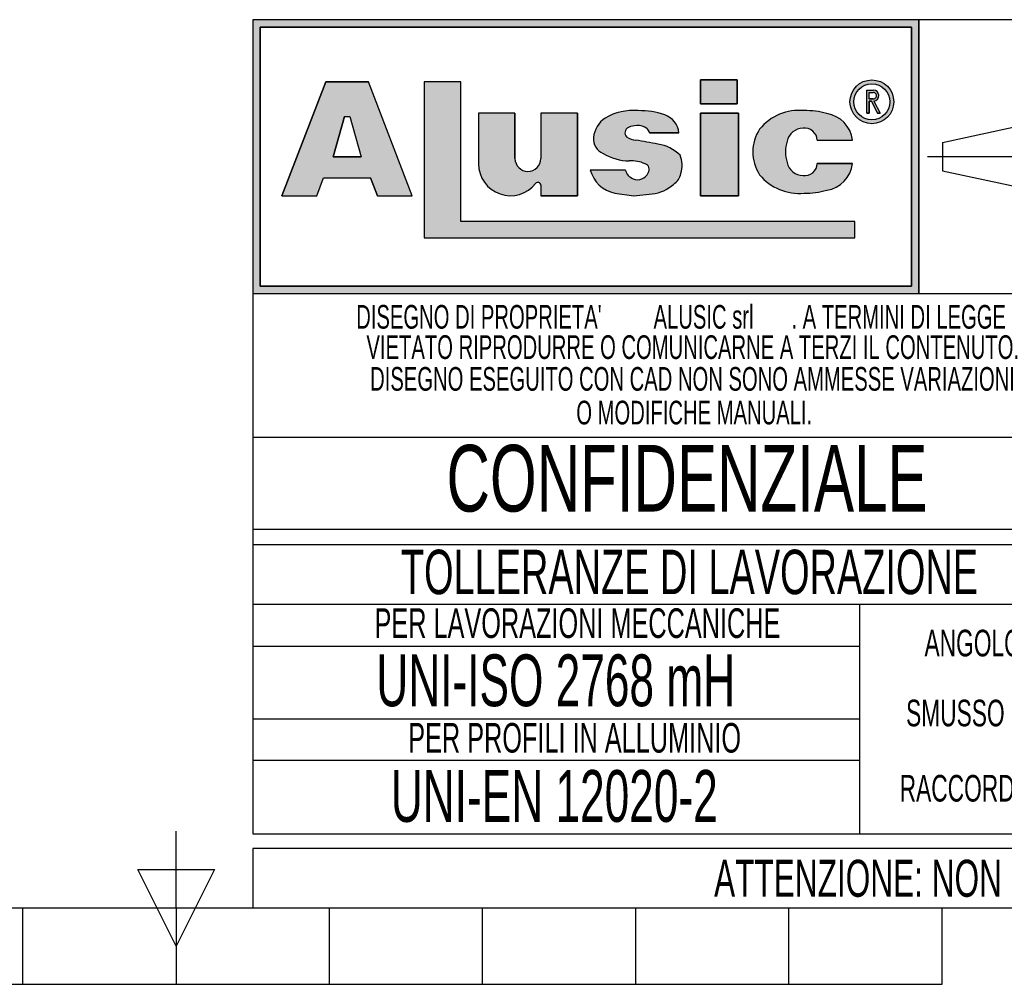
# Model space of a CAD drawing. Header units: millimetres. Extents: x 0 to 420, y 0 to 297.
# Tile 10 of 106: x 199 to 266, y 0 to 65. Entities that reach past the tile are written whole.
import ezdxf
from ezdxf.enums import TextEntityAlignment as Align

# ---------------------------------------------------------------- set-up
doc = ezdxf.new("R2010")
doc.units = ezdxf.units.MM
doc.linetypes.add('CENTERX2', pattern=[20.319999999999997, 12.7, -2.54, 2.54, -2.54])
doc.layers.add('CARTIGLIO', color=140, linetype='Continuous')
doc.styles.add('SLDTEXTSTYLE0', font='TXT', dxfattribs={"width": 0.6382978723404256})
doc.styles.add('SLDTEXTSTYLE1', font='TXT', dxfattribs={"width": 0.675})

# ---------------------------------------------------------------- blocks, each defined once
blk = doc.blocks.new('SW_NOTE_0_1')
at = {"layer": 'CARTIGLIO', "color": 0, "insert": (85.40558510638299, 3.222669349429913), "char_height": 2.5, "attachment_point": 2, "style": 'SLDTEXTSTYLE0'}
blk.add_mtext("ATTENZIONE: NON INTERPRETARE IL DISEGNO. IN CASO DI QUOTE MANCANTI O POCO CHIARE CONSULTARE L'UFFICIO TECNICO", dxfattribs=at)
blk = doc.blocks.new('SW_NOTE_0_14')
at = {"layer": 'CARTIGLIO', "color": 0, "insert": (6.67819148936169, 2.320321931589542), "char_height": 1.8, "attachment_point": 2, "style": 'SLDTEXTSTYLE0'}
blk.add_mtext("ANGOLO ±10'", dxfattribs=at)
blk = doc.blocks.new('SW_NOTE_0_15')
at = {"layer": 'CARTIGLIO', "color": 0, "insert": (23.93617021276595, 3.867203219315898), "char_height": 3, "attachment_point": 2, "style": 'SLDTEXTSTYLE0'}
blk.add_mtext('TOLLERANZE DI LAVORAZIONE', dxfattribs=at)
blk = doc.blocks.new('SW_NOTE_0_16')
at = {"layer": 'CARTIGLIO', "color": 0, "insert": (21.07265624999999, 5.800804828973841), "char_height": 4.500000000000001, "attachment_point": 2, "style": 'SLDTEXTSTYLE1'}
blk.add_mtext('CONFIDENZIALE', dxfattribs=at)
blk = doc.blocks.new('SW_NOTE_0_17')
at = {"layer": 'CARTIGLIO', "color": 0, "insert": (28.04255319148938, 2.062508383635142), "char_height": 1.6, "attachment_point": 2, "style": 'SLDTEXTSTYLE0'}
blk.add_mtext('DISEGNO ESEGUITO CON CAD NON SONO AMMESSE VARIAZIONI', dxfattribs=at)
blk = doc.blocks.new('SW_NOTE_0_18')
at = {"layer": 'CARTIGLIO', "color": 0, "insert": (27.3404255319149, 2.062508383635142), "char_height": 1.6, "attachment_point": 2, "style": 'SLDTEXTSTYLE0'}
blk.add_mtext('VIETATO RIPRODURRE O COMUNICARNE A TERZI IL CONTENUTO.', dxfattribs=at)
blk = doc.blocks.new('SW_NOTE_0_19')
at = {"layer": 'CARTIGLIO', "color": 0, "insert": (7.587765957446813, 2.320321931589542), "char_height": 1.8, "attachment_point": 2, "style": 'SLDTEXTSTYLE0'}
blk.add_mtext('SMUSSO 0.5x45°', dxfattribs=at)
blk = doc.blocks.new('SW_NOTE_0_20')
at = {"layer": 'CARTIGLIO', "color": 0, "insert": (10.40425531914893, 2.062508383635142), "char_height": 1.6, "attachment_point": 2, "style": 'SLDTEXTSTYLE0'}
blk.add_mtext('O MODIFICHE MANUALI.', dxfattribs=at)
blk = doc.blocks.new('SW_NOTE_0_21')
at = {"layer": 'CARTIGLIO', "color": 0, "char_height": 1.6, "attachment_point": 2, "style": 'SLDTEXTSTYLE0'}
for s, insert in [("DISEGNO DI PROPRIETA'", (10.27659574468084, 2.062508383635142)), ('ALUSIC srl', (25.45120500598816, 2.062508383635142)), (". A TERMINI DI LEGGE E'", (39.41078027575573, 2.062508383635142))]:
    blk.add_mtext(s, dxfattribs=dict(at, insert=insert))
blk = doc.blocks.new('SW_NOTE_0_22')
at = {"layer": 'CARTIGLIO', "color": 0, "insert": (8.569148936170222, 2.320321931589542), "char_height": 1.8, "attachment_point": 2, "style": 'SLDTEXTSTYLE0'}
blk.add_mtext('RACCORDO R 0.5', dxfattribs=at)
blk = doc.blocks.new('SW_NOTE_0_23')
at = {"layer": 'CARTIGLIO', "color": 0, "insert": (18.30319148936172, 2.578135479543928), "char_height": 2, "attachment_point": 2, "style": 'SLDTEXTSTYLE0'}
blk.add_mtext('PER LAVORAZIONI MECCANICHE', dxfattribs=at)
blk = doc.blocks.new('SW_NOTE_0_24')
at = {"layer": 'CARTIGLIO', "color": 0, "insert": (15.68484042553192, 4.511737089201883), "char_height": 3.5, "attachment_point": 2, "style": 'SLDTEXTSTYLE0'}
blk.add_mtext('UNI-ISO 2768 mH', dxfattribs=at)
blk = doc.blocks.new('SW_NOTE_0_25')
at = {"layer": 'CARTIGLIO', "color": 0, "insert": (13.85638297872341, 2.578135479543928), "char_height": 2, "attachment_point": 2, "style": 'SLDTEXTSTYLE0'}
blk.add_mtext('PER PROFILI IN ALLUMINIO', dxfattribs=at)
blk = doc.blocks.new('SW_NOTE_0_26')
at = {"layer": 'CARTIGLIO', "color": 0, "insert": (14.05585106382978, 4.511737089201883), "char_height": 3.5, "attachment_point": 2, "style": 'SLDTEXTSTYLE0'}
blk.add_mtext('UNI-EN 12020-2', dxfattribs=at)
blk = doc.blocks.new('Cartiglio ALUSIC')
at = {"layer": 'CARTIGLIO'}
h = blk.add_hatch(color=256, dxfattribs=at)
h.paths.add_polyline_path([(113.971100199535, 149.9990413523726), (113.971100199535, 131.4990413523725), (158.971100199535, 131.4990413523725), (158.971100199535, 149.9990413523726)], flags=0)
h.paths.add_polyline_path([(114.471100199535, 131.9990413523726), (114.471100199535, 149.4990413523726), (158.471100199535, 149.4990413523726), (158.471100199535, 131.9990413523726)], flags=0)
h = blk.add_hatch(color=256, dxfattribs=at)
h.paths.add_polyline_path([(118.292263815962, 138.1064632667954), (118.7611454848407, 139.3206628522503), (121.9303757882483, 139.3206628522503), (122.3992574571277, 138.1064632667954), (124.7510688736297, 138.1064632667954), (121.7833115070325, 145.7916640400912), (118.9082097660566, 145.7916640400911), (115.9404523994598, 138.1064632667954)], flags=0)
h.paths.add_polyline_path([(119.3961687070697, 140.7216809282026), (120.1708764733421, 143.4547391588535), (120.5206447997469, 143.4547391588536), (121.2953525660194, 140.721680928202)], flags=0)
for points in [[(128.0219401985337, 145.7956943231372), (125.5527056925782, 145.7956943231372), (125.5527056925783, 135.2696801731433), (154.6424359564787, 135.2696801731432), (154.6424359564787, 136.3597302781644), (128.0219401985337, 136.3597302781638)], [(144.2116339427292, 145.9308884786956), (144.2116339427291, 144.3245774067), (146.6985305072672, 144.3245774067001), (146.6985305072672, 145.9308884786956)], [(146.7838932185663, 143.6808359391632), (144.2116339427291, 143.6808359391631), (144.2116339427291, 138.1064632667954), (146.7838932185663, 138.1064632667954)]]:
    blk.add_hatch(color=256, dxfattribs=at).paths.add_polyline_path(points, flags=0)
h = blk.add_hatch(color=256, dxfattribs=at)
edge = h.paths.add_edge_path(flags=0)
edge.add_arc((155.7921827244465, 144.4510199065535), 1.479868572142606, 0, 360)
edge = h.paths.add_edge_path(flags=0)
edge.add_arc((155.7921827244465, 144.4510199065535), 1.214864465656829, 0, 360)
h = blk.add_hatch(color=256, dxfattribs=at)
edge = h.paths.add_edge_path(flags=0)
edge.add_arc((155.8903200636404, 144.8676091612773), 0.3723980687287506, 277.1406326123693, 450.0000000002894)
edge.add_line((155.8903200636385, 145.240007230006), (155.450204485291, 145.240007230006))
edge.add_line((155.450204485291, 145.240007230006), (155.450204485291, 143.6880606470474))
edge.add_line((155.450204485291, 143.6880606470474), (155.605611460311, 143.6880606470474))
edge.add_line((155.605611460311, 143.6880606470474), (155.605611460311, 144.4952110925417))
edge.add_line((155.605611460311, 144.4952110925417), (155.764003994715, 144.4952110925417))
edge.add_line((155.764003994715, 144.4952110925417), (156.171212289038, 143.6880606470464))
edge.add_line((156.171212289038, 143.6880606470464), (156.3452765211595, 143.6880606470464))
edge.add_line((156.3452765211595, 143.6880606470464), (155.9366110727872, 144.4980993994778))
edge = h.paths.add_edge_path(flags=0)
edge.add_line((155.6056114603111, 145.0846002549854), (155.8903200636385, 145.0846002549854))
edge.add_arc((155.8903200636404, 144.8676091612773), 0.2169910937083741, -90.00000000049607, 90.00000000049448, ccw=False)
edge.add_line((155.8903200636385, 144.6506180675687), (155.6056114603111, 144.6506180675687))
edge.add_line((155.6056114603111, 144.6506180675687), (155.6056114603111, 145.0846002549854))
h = blk.add_hatch(color=256, dxfattribs=at)
edge = h.paths.add_edge_path(flags=0)
edge.add_arc((132.5578484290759, 140.6186164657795), 0.8721260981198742, 180, 360, ccw=False)
edge.add_line((131.6857223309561, 140.6186164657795), (131.6857223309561, 143.6808359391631))
edge.add_line((131.6857223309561, 143.6808359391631), (129.2243885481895, 143.6808359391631))
edge.add_line((129.2243885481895, 143.6808359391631), (129.2243885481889, 140.2640777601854))
edge.add_arc((131.3820030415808, 140.2640777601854), 2.157614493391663, 180, 321.9680973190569)
edge.add_arc((133.2350345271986, 138.8146685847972), 0.1949400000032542, 3.751097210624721e-10, 141.9680973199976, ccw=False)
edge.add_line((133.4299745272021, 138.8146685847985), (133.4299745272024, 138.106463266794))
edge.add_line((133.4299745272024, 138.106463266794), (135.91068894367, 138.106463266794))
edge.add_line((135.91068894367, 138.106463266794), (135.9106889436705, 143.6808359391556))
edge.add_line((135.9106889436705, 143.6808359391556), (133.4299745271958, 143.6808359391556))
edge.add_line((133.4299745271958, 143.6808359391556), (133.4299745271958, 140.6186164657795))
h = blk.add_hatch(color=256, dxfattribs=at)
edge = h.paths.add_edge_path(flags=0)
edge.add_line((139.7219511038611, 138.0874905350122), (140.9616140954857, 138.2313935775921))
edge.add_arc((140.6251358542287, 140.9172664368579), 2.706867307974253, 277.1406456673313, 311.0032214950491)
edge.add_arc((141.7459062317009, 139.8536948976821), 1.178212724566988, 303.7868133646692, 347.8980612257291)
edge.add_arc((141.0550130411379, 140.1458147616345), 1.920162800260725, 343.6935231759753, 381.4193527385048)
edge.add_arc((140.9170023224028, 138.8528855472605), 2.77207698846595, 46.00269433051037, 81.25096772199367)
edge.add_arc((133.1604335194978, 99.54681763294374), 42.8338661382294, 78.993004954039, 81.01866969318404)
edge.add_arc((140.0875549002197, 143.5111497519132), 1.672976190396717, 238.77709912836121, 261.74465207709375, ccw=False)
edge.add_arc((139.511171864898, 142.3534770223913), 0.3988810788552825, 114.64010585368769, 223.1865854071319, ccw=False)
edge.add_arc((139.9292750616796, 141.471492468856), 1.374925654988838, 90.51660503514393, 115.15343256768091, ccw=False)
edge.add_arc((139.978971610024, 141.8617877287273), 0.986530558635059, 50.69488274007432, 93.60864602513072, ccw=False)
edge.add_arc((140.2656634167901, 142.2302567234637), 0.519939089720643, 14.547573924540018, 49.4198797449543, ccw=False)
edge.add_line((140.7689329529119, 142.3608569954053), (142.7634621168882, 142.3608569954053))
edge.add_arc((141.3534729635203, 142.2214802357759), 1.416861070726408, 5.645321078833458, 71.38339334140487)
edge.add_arc((140.0918708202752, 138.6413140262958), 5.212710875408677, 70.80435731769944, 90.86664277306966)
edge.add_arc((139.6876943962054, 140.01898057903), 3.848224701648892, 85.15036290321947, 119.9120405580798)
edge.add_arc((138.7589405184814, 141.8826763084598), 1.774008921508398, 123.9309471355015, 174.9914571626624)
edge.add_arc((138.007121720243, 141.9227892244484), 1.021881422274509, 173.5516105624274, 249.3813116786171)
edge.add_arc((139.4480837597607, 143.8857829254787), 3.430150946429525, 238.3320469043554, 269.1908231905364)
edge.add_arc((139.5671105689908, 138.3083973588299), 2.154096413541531, 64.99796384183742, 94.45891481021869, ccw=False)
edge.add_arc((140.3551381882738, 139.8813550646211), 0.398545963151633, -35.586121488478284, 72.11412463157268, ccw=False)
edge.add_arc((139.9862171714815, 139.9393420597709), 0.7512299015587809, 245.201083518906, 337.29941344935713, ccw=False)
edge.add_arc((139.934335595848, 140.0154535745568), 0.8024620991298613, 192.5591591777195, 250.8523518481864, ccw=False)
edge.add_line((139.1510748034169, 139.8409601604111), (136.768183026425, 139.8409601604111))
edge.add_arc((138.8654850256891, 140.4022414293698), 2.1711085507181, 194.9824340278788, 258.3364147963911)
edge.add_line((138.4265630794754, 138.2759630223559), (139.7219511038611, 138.0874905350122))
h = blk.add_hatch(color=256, dxfattribs=at)
edge = h.paths.add_edge_path(flags=0)
edge.add_arc((151.1448446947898, 140.5631500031), 1.095489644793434, 191.1589777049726, 269.9285492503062, ccw=False)
edge.add_arc((152.2932291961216, 141.066632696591), 2.335462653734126, 162.1599290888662, 197.8400709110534, ccw=False)
edge.add_arc((151.1448446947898, 141.5701153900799), 1.095489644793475, 90.07145075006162, 168.8410222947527, ccw=False)
edge.add_arc((151.2517282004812, 141.8150308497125), 0.8574339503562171, 2.566657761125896, 97.25285314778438, ccw=False)
edge.add_line((152.108301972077, 141.8534281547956), (154.4848142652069, 141.8534281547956))
edge.add_arc((152.4212904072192, 141.6061501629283), 2.078287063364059, 6.833333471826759, 81.00039250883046)
edge.add_arc((151.336234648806, 138.6914263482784), 5.163706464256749, 74.1517675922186, 91.31975036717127)
edge.add_arc((150.8738064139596, 140.4366829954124), 3.434301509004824, 84.25969198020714, 140.8312604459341)
edge.add_arc((150.5707293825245, 141.0666326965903), 2.817144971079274, 146.8823062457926, 213.1176937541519)
edge.add_arc((150.87380641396, 141.6965823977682), 3.434301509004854, 219.1687395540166, 275.7403080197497)
edge.add_arc((151.3362346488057, 143.4418390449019), 5.163706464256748, 268.6802496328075, 285.8482324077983)
edge.add_arc((152.4212904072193, 140.5271152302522), 2.078287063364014, 278.9996074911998, 353.1666665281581)
edge.add_line((154.4848142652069, 140.2798372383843), (152.1083019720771, 140.2798372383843))
edge.add_arc((151.2517282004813, 140.3182345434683), 0.8574339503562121, 262.7471468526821, 357.4333422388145, ccw=False)
for p, q in [((113.971100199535, 149.9990413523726), (113.971100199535, 131.4990413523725)), ((113.971100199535, 149.9990413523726), (113.971100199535, 94.99904135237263)), ((173.971100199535, 149.9990413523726), (113.971100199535, 149.9990413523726)), ((158.971100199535, 149.9990413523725), (113.971100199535, 149.9990413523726)), ((113.971100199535, 149.9990413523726), (113.971100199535, 131.4990413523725)), ((113.971100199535, 149.9990413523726), (113.971100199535, 115.5498549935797)), ((158.971100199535, 131.4990413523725), (158.971100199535, 149.9990413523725)), ((158.971100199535, 149.9990413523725), (158.971100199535, 131.4990413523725)), ((114.471100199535, 131.9990413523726), (114.471100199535, 149.4990413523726)), ((114.471100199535, 149.4990413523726), (114.471100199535, 131.9990413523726)), ((114.471100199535, 149.4990413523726), (158.471100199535, 149.4990413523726)), ((158.471100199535, 149.4990413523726), (114.471100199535, 149.4990413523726)), ((158.471100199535, 149.4990413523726), (158.471100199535, 131.9990413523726)), ((158.471100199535, 131.9990413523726), (158.471100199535, 149.4990413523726)), ((118.9082097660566, 145.7916640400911), (115.9404523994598, 138.1064632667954)), ((115.9404523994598, 138.1064632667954), (118.9082097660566, 145.7916640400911)), ((121.7833115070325, 145.7916640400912), (118.9082097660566, 145.7916640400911)), ((118.9082097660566, 145.7916640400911), (121.7833115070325, 145.7916640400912)), ((124.7510688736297, 138.1064632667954), (121.7833115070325, 145.7916640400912)), ((124.7510688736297, 138.1064632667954), (121.7833115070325, 145.7916640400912)), ((128.0219401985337, 145.7956943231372), (125.5527056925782, 145.7956943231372)), ((125.5527056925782, 145.7956943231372), (125.5527056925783, 135.2696801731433)), ((128.0219401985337, 145.7956943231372), (125.5527056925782, 145.7956943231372)), ((125.5527056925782, 145.7956943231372), (125.5527056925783, 135.2696801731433)), ((128.0219401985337, 136.3597302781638), (128.0219401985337, 145.7956943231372)), ((128.0219401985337, 136.3597302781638), (128.0219401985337, 145.7956943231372)), ((146.6985305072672, 145.9308884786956), (144.2116339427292, 145.9308884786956)), ((144.2116339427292, 145.9308884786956), (144.2116339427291, 144.3245774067)), ((144.2116339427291, 144.3245774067), (144.2116339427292, 145.9308884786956)), ((144.2116339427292, 145.9308884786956), (146.6985305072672, 145.9308884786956)), ((146.6985305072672, 145.9308884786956), (146.6985305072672, 144.3245774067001)), ((146.6985305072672, 144.3245774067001), (146.6985305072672, 145.9308884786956)), ((155.450204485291, 143.6880606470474), (155.450204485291, 145.240007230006)), ((155.450204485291, 143.6880606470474), (155.450204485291, 145.240007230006)), ((155.450204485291, 145.240007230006), (155.8903200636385, 145.240007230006)), ((155.450204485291, 145.240007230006), (155.8903200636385, 145.240007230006)), ((155.6056114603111, 145.0846002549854), (155.8903200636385, 145.0846002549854)), ((155.6056114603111, 144.6506180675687), (155.6056114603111, 145.0846002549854)), ((155.6056114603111, 144.6506180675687), (155.6056114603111, 145.0846002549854)), ((155.6056114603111, 145.0846002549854), (155.8903200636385, 145.0846002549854)), ((155.6056114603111, 144.6506180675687), (155.8903200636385, 144.6506180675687)), ((155.8903200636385, 144.6506180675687), (155.6056114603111, 144.6506180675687)), ((155.605611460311, 144.4952110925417), (155.605611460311, 143.6880606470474)), ((155.605611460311, 143.6880606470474), (155.605611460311, 144.4952110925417)), ((155.764003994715, 144.4952110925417), (155.605611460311, 144.4952110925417)), ((155.605611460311, 144.4952110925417), (155.764003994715, 144.4952110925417)), ((156.171212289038, 143.6880606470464), (155.764003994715, 144.4952110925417)), ((155.764003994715, 144.4952110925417), (156.171212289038, 143.6880606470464)), ((155.9366110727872, 144.4980993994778), (156.3452765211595, 143.6880606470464)), ((155.9366110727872, 144.4980993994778), (156.3452765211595, 143.6880606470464)), ((129.2243885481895, 143.6808359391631), (129.2243885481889, 140.2640777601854)), ((131.6857223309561, 143.6808359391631), (129.2243885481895, 143.6808359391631)), ((131.6857223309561, 143.6808359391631), (129.2243885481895, 143.6808359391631)), ((129.2243885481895, 143.6808359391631), (129.2243885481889, 140.2640777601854)), ((131.6857223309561, 140.6186164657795), (131.6857223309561, 143.6808359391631)), ((131.6857223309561, 143.6808359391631), (131.6857223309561, 140.6186164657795)), ((135.9106889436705, 143.6808359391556), (133.4299745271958, 143.6808359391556)), ((133.4299745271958, 143.6808359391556), (133.4299745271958, 140.6186164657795)), ((133.4299745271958, 143.6808359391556), (133.4299745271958, 140.6186164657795)), ((135.9106889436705, 143.6808359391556), (133.4299745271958, 143.6808359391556)), ((135.9106889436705, 143.6808359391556), (135.91068894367, 138.106463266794)), ((135.91068894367, 138.106463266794), (135.9106889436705, 143.6808359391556)), ((144.2116339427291, 144.3245774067), (146.6985305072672, 144.3245774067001)), ((146.6985305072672, 144.3245774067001), (144.2116339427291, 144.3245774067)), ((146.7838932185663, 143.6808359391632), (144.2116339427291, 143.6808359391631)), ((144.2116339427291, 143.6808359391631), (144.2116339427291, 138.1064632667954)), ((144.2116339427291, 143.6808359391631), (146.7838932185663, 143.6808359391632)), ((144.2116339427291, 138.1064632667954), (144.2116339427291, 143.6808359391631)), ((146.7838932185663, 138.1064632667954), (146.7838932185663, 143.6808359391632)), ((146.7838932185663, 143.6808359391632), (146.7838932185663, 138.1064632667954)), ((155.450204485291, 143.6880606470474), (155.605611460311, 143.6880606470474)), ((155.605611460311, 143.6880606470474), (155.450204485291, 143.6880606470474)), ((156.171212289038, 143.6880606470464), (156.3452765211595, 143.6880606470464)), ((156.3452765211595, 143.6880606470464), (156.171212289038, 143.6880606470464)), ((119.3961687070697, 140.7216809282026), (120.1708764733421, 143.4547391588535)), ((120.1708764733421, 143.4547391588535), (119.3961687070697, 140.7216809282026)), ((120.1708764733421, 143.4547391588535), (120.5206447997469, 143.4547391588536)), ((120.1708764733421, 143.4547391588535), (120.5206447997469, 143.4547391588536)), ((120.5206447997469, 143.4547391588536), (121.2953525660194, 140.721680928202)), ((120.5206447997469, 143.4547391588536), (121.2953525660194, 140.721680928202)), ((140.7689329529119, 142.3608569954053), (142.7634621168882, 142.3608569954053)), ((142.7634621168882, 142.3608569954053), (140.7689329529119, 142.3608569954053)), ((160.5624374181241, 141.7060810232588), (166.0550106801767, 142.8872795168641)), ((152.108301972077, 141.8534281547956), (154.4848142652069, 141.8534281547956)), ((152.108301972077, 141.8534281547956), (154.4848142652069, 141.8534281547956)), ((160.5624374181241, 141.7060810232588), (160.5624374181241, 139.7920016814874)), ((121.2953525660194, 140.721680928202), (119.3961687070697, 140.7216809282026)), ((119.3961687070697, 140.7216809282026), (121.2953525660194, 140.721680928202)), ((139.1510748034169, 139.8409601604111), (136.768183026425, 139.8409601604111)), ((139.1510748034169, 139.8409601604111), (136.768183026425, 139.8409601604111)), ((154.4848142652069, 140.2798372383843), (152.1083019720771, 140.2798372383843)), ((152.1083019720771, 140.2798372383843), (154.4848142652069, 140.2798372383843)), ((160.5624374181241, 139.7920016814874), (166.0550106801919, 138.6108031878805)), ((118.292263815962, 138.1064632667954), (118.7611454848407, 139.3206628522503)), ((118.292263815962, 138.1064632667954), (118.7611454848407, 139.3206628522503)), ((118.7611454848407, 139.3206628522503), (121.9303757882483, 139.3206628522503)), ((118.7611454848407, 139.3206628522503), (121.9303757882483, 139.3206628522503)), ((122.3992574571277, 138.1064632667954), (121.9303757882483, 139.3206628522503)), ((121.9303757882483, 139.3206628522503), (122.3992574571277, 138.1064632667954)), ((133.4299745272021, 138.8146685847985), (133.4299745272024, 138.106463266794)), ((133.4299745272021, 138.8146685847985), (133.4299745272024, 138.106463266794)), ((115.9404523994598, 138.1064632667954), (118.292263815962, 138.1064632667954)), ((115.9404523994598, 138.1064632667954), (118.292263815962, 138.1064632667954)), ((122.3992574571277, 138.1064632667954), (124.7510688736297, 138.1064632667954)), ((122.3992574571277, 138.1064632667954), (124.7510688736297, 138.1064632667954)), ((133.4299745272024, 138.106463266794), (135.91068894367, 138.106463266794)), ((135.91068894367, 138.106463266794), (133.4299745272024, 138.106463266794)), ((138.4265630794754, 138.2759630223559), (139.7219511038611, 138.0874905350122)), ((138.4265630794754, 138.2759630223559), (139.7219511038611, 138.0874905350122)), ((139.7219511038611, 138.0874905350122), (140.9616140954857, 138.2313935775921)), ((139.7219511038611, 138.0874905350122), (140.9616140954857, 138.2313935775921)), ((144.2116339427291, 138.1064632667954), (146.7838932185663, 138.1064632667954)), ((146.7838932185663, 138.1064632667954), (144.2116339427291, 138.1064632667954)), ((154.6424359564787, 136.3597302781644), (128.0219401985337, 136.3597302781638)), ((154.6424359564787, 136.3597302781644), (128.0219401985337, 136.3597302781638)), ((154.6424359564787, 135.2696801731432), (154.6424359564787, 136.3597302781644)), ((154.6424359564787, 135.2696801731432), (154.6424359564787, 136.3597302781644)), ((125.5527056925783, 135.2696801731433), (154.6424359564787, 135.2696801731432)), ((125.5527056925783, 135.2696801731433), (154.6424359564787, 135.2696801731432)), ((158.471100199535, 131.9990413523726), (114.471100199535, 131.9990413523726)), ((114.471100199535, 131.9990413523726), (158.471100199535, 131.9990413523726)), ((113.971100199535, 131.4990413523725), (158.971100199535, 131.4990413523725)), ((113.971100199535, 131.4990413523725), (173.971100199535, 131.4990413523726)), ((173.971100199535, 121.7636603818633), (113.971100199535, 121.7636603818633)), ((173.971100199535, 115.5498549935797), (113.971100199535, 115.5498549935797)), ((113.971100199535, 114.5498549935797), (173.971100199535, 114.5498549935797)), ((113.971100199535, 114.5498549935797), (113.971100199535, 94.99904135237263)), ((173.9571410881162, 110.4900006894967), (113.9571410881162, 110.4900006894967)), ((154.9806365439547, 94.99904135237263), (154.9806365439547, 110.4900006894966)), ((113.971100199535, 107.6716313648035), (154.9806365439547, 107.6716313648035)), ((154.9806365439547, 102.7445210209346), (113.971100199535, 102.7445210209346)), ((113.9850593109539, 99.96496483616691), (154.9945956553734, 99.96496483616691)), ((113.971100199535, 94.99904135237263), (173.971100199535, 94.99904135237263)), ((313.621100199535, 93.99904135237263), (113.971100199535, 93.99904135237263)), ((113.971100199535, 93.99904135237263), (113.971100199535, 89.99904135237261)), ((113.971100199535, 89.99904135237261), (313.621100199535, 89.99904135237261))]:
    blk.add_line(p, q, dxfattribs=at)
at = {"layer": 'CARTIGLIO', "linetype": 'CENTERX2'}
blk.add_line((159.5584198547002, 140.749041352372), (173.3837805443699, 140.749041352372), dxfattribs=at)
at = {"layer": 'CARTIGLIO', "linetype": 'Continuous'}
blk.add_line((113.9695322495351, 89.99904135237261), (313.621100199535, 89.99904135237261), dxfattribs=at)
at = {"layer": 'CARTIGLIO'}
for radius in [1.479868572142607, 1.479868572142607, 1.214864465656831, 1.214864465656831]:
    blk.add_circle((155.7921827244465, 144.4510199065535), radius, dxfattribs=at)
for centre, radius, start, end in [((155.8903200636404, 144.8676091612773), 0.3723980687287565, 277.1406326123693, 90.00000000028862), ((155.8903200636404, 144.8676091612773), 0.3723980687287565, 277.1406326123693, 90.00000000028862), ((155.8903200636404, 144.8676091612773), 0.2169910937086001, 269.9999999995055, 90.00000000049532), ((155.8903200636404, 144.8676091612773), 0.2169910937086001, 269.9999999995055, 90.00000000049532), ((139.6876943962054, 140.01898057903), 3.848224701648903, 85.15036290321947, 119.9120405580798), ((139.6876943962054, 140.01898057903), 3.848224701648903, 85.15036290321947, 119.9120405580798), ((140.0918708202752, 138.6413140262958), 5.212710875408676, 70.80435731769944, 90.86664277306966), ((140.0918708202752, 138.6413140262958), 5.212710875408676, 70.80435731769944, 90.86664277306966), ((150.8738064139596, 140.4366829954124), 3.434301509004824, 84.25969198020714, 140.8312604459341), ((150.8738064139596, 140.4366829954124), 3.434301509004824, 84.25969198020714, 140.8312604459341), ((151.336234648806, 138.6914263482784), 5.163706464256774, 74.1517675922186, 91.31975036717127), ((151.336234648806, 138.6914263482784), 5.163706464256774, 74.1517675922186, 91.31975036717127), ((138.7589405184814, 141.8826763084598), 1.774008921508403, 123.9309471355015, 174.9914571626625), ((138.7589405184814, 141.8826763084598), 1.774008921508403, 123.9309471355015, 174.9914571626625), ((141.3534729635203, 142.2214802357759), 1.416861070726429, 5.645321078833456, 71.38339334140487), ((141.3534729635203, 142.2214802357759), 1.416861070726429, 5.645321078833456, 71.38339334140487), ((152.4212904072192, 141.6061501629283), 2.078287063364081, 6.833333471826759, 81.00039250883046), ((152.4212904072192, 141.6061501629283), 2.078287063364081, 6.833333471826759, 81.00039250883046), ((139.511171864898, 142.3534770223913), 0.3988810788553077, 114.6401058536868, 223.1865854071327), ((139.511171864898, 142.3534770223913), 0.3988810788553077, 114.6401058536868, 223.1865854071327), ((139.9292750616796, 141.471492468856), 1.374925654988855, 90.51660503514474, 115.1534325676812), ((139.9292750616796, 141.471492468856), 1.374925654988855, 90.51660503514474, 115.1534325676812), ((139.978971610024, 141.8617877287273), 0.9865305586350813, 50.69488274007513, 93.60864602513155), ((139.978971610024, 141.8617877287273), 0.9865305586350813, 50.69488274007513, 93.60864602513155), ((140.2656634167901, 142.2302567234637), 0.5199390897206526, 14.5475739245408, 49.41987974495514), ((140.2656634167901, 142.2302567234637), 0.5199390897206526, 14.5475739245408, 49.41987974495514), ((150.5707293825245, 141.0666326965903), 2.81714497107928, 146.8823062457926, 213.1176937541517), ((150.5707293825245, 141.0666326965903), 2.81714497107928, 146.8823062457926, 213.1176937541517), ((151.1448446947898, 141.5701153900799), 1.095489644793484, 90.07145075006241, 168.8410222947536), ((151.1448446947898, 141.5701153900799), 1.095489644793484, 90.07145075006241, 168.8410222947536), ((151.2517282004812, 141.8150308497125), 0.8574339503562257, 2.566657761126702, 97.25285314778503), ((151.2517282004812, 141.8150308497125), 0.8574339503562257, 2.566657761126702, 97.25285314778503), ((138.007121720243, 141.9227892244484), 1.021881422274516, 173.5516105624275, 249.381311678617), ((138.007121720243, 141.9227892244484), 1.021881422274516, 173.5516105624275, 249.381311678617), ((140.0875549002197, 143.5111497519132), 1.672976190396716, 238.777099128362, 261.7446520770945), ((140.0875549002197, 143.5111497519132), 1.672976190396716, 238.777099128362, 261.7446520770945), ((133.1604335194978, 99.54681763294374), 42.83386613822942, 78.993004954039, 81.01866969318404), ((133.1604335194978, 99.54681763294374), 42.83386613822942, 78.993004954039, 81.01866969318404), ((152.2932291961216, 141.066632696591), 2.335462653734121, 162.159929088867, 197.8400709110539), ((152.2932291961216, 141.066632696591), 2.335462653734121, 162.159929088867, 197.8400709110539), ((140.9170023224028, 138.8528855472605), 2.77207698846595, 46.00269433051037, 81.25096772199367), ((140.9170023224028, 138.8528855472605), 2.77207698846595, 46.00269433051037, 81.25096772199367), ((132.5578484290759, 140.6186164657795), 0.8721260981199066, 180, 0), ((132.5578484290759, 140.6186164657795), 0.8721260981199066, 180, 0), ((139.4480837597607, 143.8857829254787), 3.430150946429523, 238.3320469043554, 269.1908231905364), ((139.4480837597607, 143.8857829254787), 3.430150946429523, 238.3320469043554, 269.1908231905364), ((139.5671105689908, 138.3083973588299), 2.154096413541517, 64.99796384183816, 94.45891481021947), ((139.5671105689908, 138.3083973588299), 2.154096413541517, 64.99796384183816, 94.45891481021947), ((141.0550130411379, 140.1458147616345), 1.920162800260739, 343.6935231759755, 21.41935273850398), ((141.0550130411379, 140.1458147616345), 1.920162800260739, 343.6935231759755, 21.41935273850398), ((151.1448446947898, 140.5631500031), 1.095489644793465, 191.1589777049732, 269.9285492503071), ((151.1448446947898, 140.5631500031), 1.095489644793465, 191.1589777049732, 269.9285492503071), ((131.3820030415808, 140.2640777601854), 2.157614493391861, 180, 321.9680973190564), ((131.3820030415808, 140.2640777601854), 2.157614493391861, 180, 321.9680973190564), ((138.8654850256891, 140.4022414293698), 2.171108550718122, 194.9824340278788, 258.3364147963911), ((138.8654850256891, 140.4022414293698), 2.171108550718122, 194.9824340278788, 258.3364147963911), ((139.934335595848, 140.0154535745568), 0.8024620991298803, 192.5591591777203, 250.8523518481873), ((139.934335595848, 140.0154535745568), 0.8024620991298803, 192.5591591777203, 250.8523518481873), ((140.3551381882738, 139.8813550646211), 0.398545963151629, 324.4138785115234, 72.11412463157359), ((140.3551381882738, 139.8813550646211), 0.398545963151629, 324.4138785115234, 72.11412463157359), ((151.2517282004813, 140.3182345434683), 0.8574339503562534, 262.7471468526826, 357.4333422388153), ((151.2517282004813, 140.3182345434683), 0.8574339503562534, 262.7471468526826, 357.4333422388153), ((152.4212904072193, 140.5271152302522), 2.078287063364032, 278.9996074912, 353.1666665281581), ((152.4212904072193, 140.5271152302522), 2.078287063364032, 278.9996074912, 353.1666665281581), ((133.2350345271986, 138.8146685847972), 0.1949400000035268, 3.759104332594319e-10, 141.9680973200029), ((133.2350345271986, 138.8146685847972), 0.1949400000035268, 3.759104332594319e-10, 141.9680973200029), ((139.9862171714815, 139.9393420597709), 0.7512299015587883, 245.2010835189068, 337.2994134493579), ((139.9862171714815, 139.9393420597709), 0.7512299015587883, 245.2010835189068, 337.2994134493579), ((141.7459062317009, 139.8536948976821), 1.178212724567, 303.7868133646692, 347.8980612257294), ((141.7459062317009, 139.8536948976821), 1.178212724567, 303.7868133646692, 347.8980612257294), ((150.87380641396, 141.6965823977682), 3.434301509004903, 219.1687395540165, 275.7403080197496), ((150.87380641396, 141.6965823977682), 3.434301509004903, 219.1687395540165, 275.7403080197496), ((140.6251358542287, 140.9172664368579), 2.706867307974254, 277.1406456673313, 311.0032214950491), ((140.6251358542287, 140.9172664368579), 2.706867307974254, 277.1406456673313, 311.0032214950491), ((151.3362346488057, 143.4418390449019), 5.163706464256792, 268.6802496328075, 285.8482324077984), ((151.3362346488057, 143.4418390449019), 5.163706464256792, 268.6802496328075, 285.8482324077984)]:
    blk.add_arc(centre, radius, start, end, dxfattribs=at)
at = {"layer": 'CARTIGLIO', "color": 140}
for name, p in [('SW_NOTE_0_21', (118.9711016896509, 128.6603244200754)), ('SW_NOTE_0_18', (116.3533271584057, 126.6141659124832)), ('SW_NOTE_0_17', (115.6355512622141, 124.4682551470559)), ('SW_NOTE_0_20', (133.3899886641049, 122.1920407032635)), ('SW_NOTE_0_16', (122.2362996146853, 115.4679531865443)), ('SW_NOTE_0_15', (119.5374520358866, 110.3183836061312)), ('SW_NOTE_0_23', (117.6003680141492, 107.6481432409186)), ('SW_NOTE_0_14', (157.5950277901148, 106.4612057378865)), ('SW_NOTE_0_24', (118.7522918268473, 102.6005131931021)), ('SW_NOTE_0_19', (156.6725276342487, 101.7341689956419)), ('SW_NOTE_0_25', (121.8587729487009, 99.90266357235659)), ('SW_NOTE_0_26', (120.2859705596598, 94.78943414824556)), ('SW_NOTE_0_22', (155.6312777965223, 96.6517264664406)), ('SW_NOTE_0_1', (127.6311861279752, 90.01640253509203))]:
    blk.add_blockref(name, p, dxfattribs=at)
at = {"layer": 'CARTIGLIO', "color": 140, "style": 'SLDTEXTSTYLE0', "width": 0.6382978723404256}
for tag, height, p in [('AUTOATTR1', 3.5, (223.449403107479, 133.7003798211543)), ('AUTOATTR2', 3.5, (221.9290871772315, 127.4217635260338)), ('AUTOATTR11', 3.5, (222.8622803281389, 121.4105734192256)), ('AUTOATTR8', 4, (219.2444208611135, 110.0025032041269)), ('AUTOATTR9', 4, (218.1221976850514, 100.4234402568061)), ('AUTOATTR0', 4, (249.0325362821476, 100.3118048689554))]:
    blk.add_attdef(tag, text='', height=height, dxfattribs=at).set_placement(p, align=Align.TOP_CENTER)
at = {"layer": 'CARTIGLIO', "color": 140}
for tag in ['AUTOATTR13', 'AUTOATTR12', 'AUTOATTR10', 'AUTOATTR7', 'AUTOATTR6', 'AUTOATTR5', 'AUTOATTR4', 'AUTOATTR3']:
    blk.add_attdef(tag, (0, 0), '', height=4, dxfattribs=at)

msp = doc.modelspace()

# ---------------------------------------------------------------- linework, layer by layer
at = {"layer": 'CARTIGLIO', "linetype": 'Continuous'}
for p, q in [((210.0037561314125, 5.171001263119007), (210.0037561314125, 10.34521728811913)), ((207.4166481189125, 7.758109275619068), (212.5908641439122, 7.758109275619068)), ((210.0037561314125, 2.583893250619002), (207.4166481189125, 7.758109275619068)), ((212.5908641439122, 7.758109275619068), (210.0037561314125, 2.583893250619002)), ((5.180115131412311, 5.171001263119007), (414.8273971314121, 5.171001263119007)), ((199.6553240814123, -0.003214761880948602), (199.6553240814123, 5.171001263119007)), ((210.0037561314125, 5.171001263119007), (210.0037561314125, -0.003214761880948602)), ((215.1758291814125, 5.171001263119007), (414.8273971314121, 5.171001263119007)), ((220.3521881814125, -0.003214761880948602), (220.3521881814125, 5.171001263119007)), ((230.7006202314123, -0.003214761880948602), (230.7006202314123, 5.171001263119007)), ((241.0490522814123, -0.003214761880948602), (241.0490522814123, 5.171001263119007)), ((251.3974843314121, -0.003214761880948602), (251.3974843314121, 5.171001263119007)), ((261.7459163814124, -0.003214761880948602), (261.7459163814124, 5.171001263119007)), ((158.2615958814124, -0.003214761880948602), (261.7459163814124, -0.003214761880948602))]:
    msp.add_line(p, q, dxfattribs=at)
at = {"layer": 'CARTIGLIO'}
msp.add_line((215.1773971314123, 5.171001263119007), (414.8273971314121, 5.171001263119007), dxfattribs=at)

# ---------------------------------------------------------------- block references
msp.add_blockref('Cartiglio ALUSIC', (101.206296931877, -84.82804008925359), dxfattribs=at)

doc.saveas('drawing.dxf')
